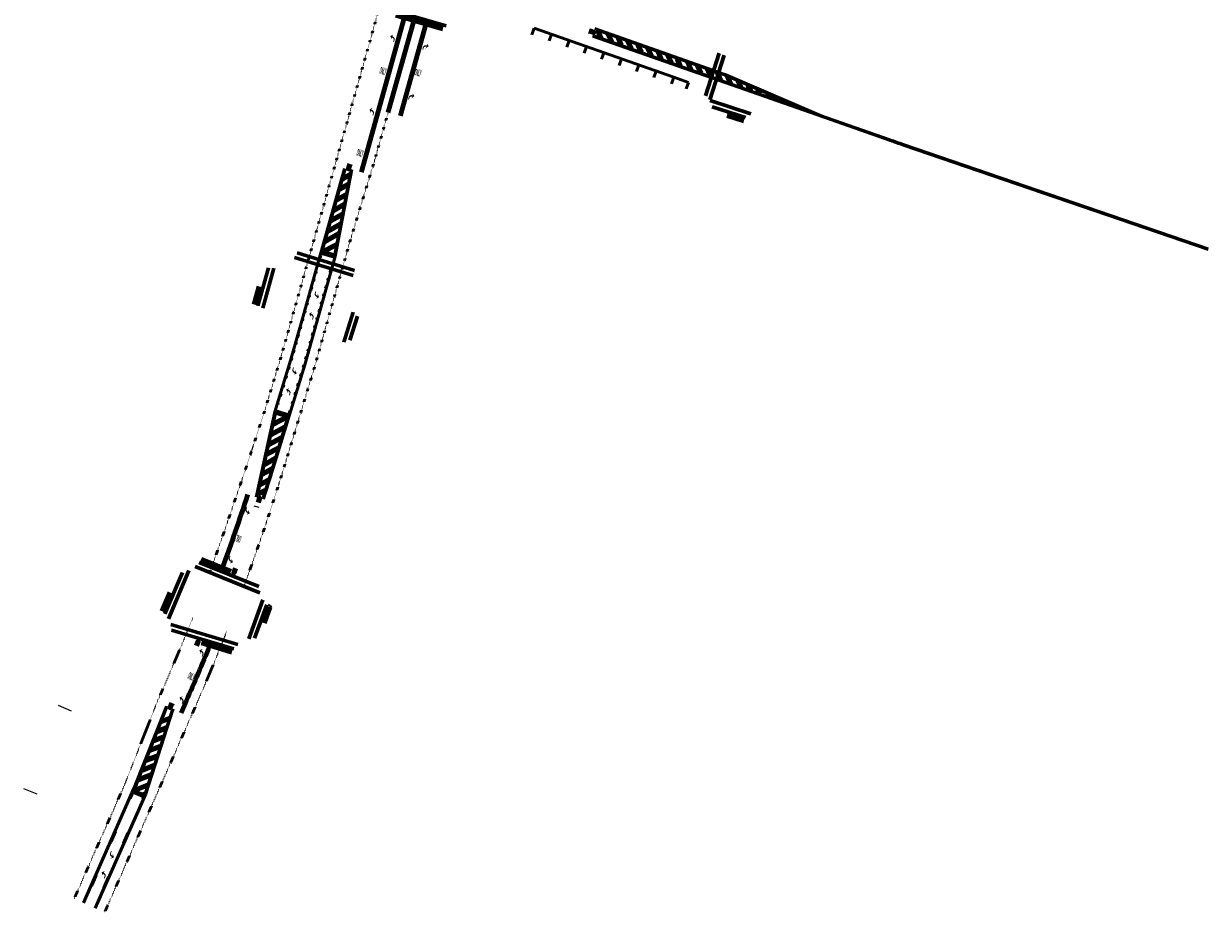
# Model space of a CAD drawing. Extents: x 386988 to 388869, y 98037 to 113648.
# Tile 1 of 8: x 387355 to 388707, y 98037 to 99051. Entities that reach past the tile are written whole.
import ezdxf
from ezdxf.enums import TextEntityAlignment as Align

# ---------------------------------------------------------------- set-up
doc = ezdxf.new("R2010")
doc.units = 0
doc.header["$MEASUREMENT"] = 0
doc.linetypes.add('PM1', pattern=[50, 0, 12.5, -37.5])
for name, color, linetype, lineweight in [('P_PATH', 2, 'Continuous', 30), ('P_PM', 7, 'Continuous', 25), ('P_PM_12_Yellow', 2, 'Continuous', 106), ('P_PM_18', 7, 'Continuous', 158), ('P_PM_4', 7, 'Continuous', 50), ('P_PM_4_Yellow', 2, 'Continuous', 50), ('P_PM_6', 7, 'Continuous', 60), ('P_PM_8', 7, 'Continuous', 80), ('P_PM_CenterLine_100', 2, 'PM1', 50), ('P_PM_LaneLine_40', 7, 'PM1', 50), ('P_PM_Text', 7, 'Continuous', 25), ('P_RW_SectionLabel', 1, 'Continuous', 25)]:
    doc.layers.add(name, color=color, linetype=linetype, lineweight=lineweight)
doc.styles.add('Style-DOT_FONT_35', font='ariblk.ttf')

# ---------------------------------------------------------------- blocks, each defined once
blk = doc.blocks.new('*U35')
at = {"layer": 'P_PM_4'}
blk.add_line((0, 8), (0, 0), dxfattribs=at)
blk = doc.blocks.new('*U36')
at = {"layer": 'P_PM_4', "lineweight": -2, "rotation": 160.6565109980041}
for p in [(387937.9, 99045.9), (387957.8, 99038.9), (387977.7, 99031.9), (387997.6, 99024.9), (388017.5, 99017.9), (388037.4, 99010.9), (388057.3, 99004), (388077.2, 98997), (388097.1, 98990)]:
    blk.add_blockref('*U35', p, dxfattribs=at)
blk = doc.blocks.new('MAT2L')
at = {"layer": 'P_PM', "linetype": 'Continuous', "lineweight": 25}
blk.add_hatch(color=7, dxfattribs=at).paths.add_polyline_path([(2, 0), (3, 0), (3, 2.6), (3, 2.5, 0.414213), (-0.3, 5.8), (-0.2, 5.8), (-0.9, 5.8), (-0.2, 8), (-3, 5.5), (-0.2, 1.9), (-0.9, 4.2), (-0.3, 4.2, -0.414216), (2, 1.9)])
blk = doc.blocks.new('MAT2-TWLTL ARROWS')
at = {"layer": 'P_RW_SectionLabel', "rotation": 180}
blk.add_blockref('MAT2L', (0, 16), dxfattribs=at)
at = {"layer": 'P_RW_SectionLabel'}
blk.add_blockref('MAT2L', (0, -15.9), dxfattribs=at)
blk = doc.blocks.new('MONLY')
at = {"layer": 'P_PM', "color": 7, "linetype": 'Continuous', "style": 'Style-DOT_FONT_35', "width": 0.16875}
blk.add_text('ONLY', height=8, dxfattribs=at).set_placement((0, 0), align=Align.MIDDLE_CENTER)
blk = doc.blocks.new('MAT2R')
at = {"layer": 'P_PM', "linetype": 'Continuous', "lineweight": 25}
blk.add_hatch(color=7, dxfattribs=at).paths.add_polyline_path([(-2, 0), (-3, 0), (-3, 2.6), (-3, 2.5, -0.414213), (0.3, 5.8), (0.2, 5.8), (0.9, 5.8), (0.2, 8), (3, 5.5), (0.2, 1.9), (0.9, 4.2), (0.3, 4.2, 0.414216), (-2, 1.9)])

msp = doc.modelspace()

# ---------------------------------------------------------------- hatches: boundary and pattern name
at = {"layer": 'P_PATH'}
h = msp.add_hatch(color=256, dxfattribs=at)
h.dxf.hatch_style = 1
h.paths.add_polyline_path([(388001.9, 99045.1), (388000.2, 99040.4), (388004.9, 99038.8, 1), (388006.6, 99043.5)], flags=17)
h.paths.add_polyline_path([(388002, 99045.6), (388001.9, 99045.1), (388006.6, 99043.5, -1), (388004.9, 99038.8), (388000.2, 99040.4), (388000.1, 99039.9), (388004.8, 99038.3, 1), (388006.8, 99043.9)])
h = msp.add_hatch(color=256, dxfattribs=at)
h.dxf.hatch_style = 1
h.paths.add_polyline_path([(387725, 98891.1), (387723.7, 98886.3, 1), (387728.5, 98885), (387729.9, 98889.8)], flags=17)
h.paths.add_polyline_path([(387725, 98891.1), (387724.6, 98891.3), (387723.2, 98886.5, 1), (387729, 98884.8), (387730.3, 98889.6), (387729.9, 98889.8), (387728.5, 98885, -1), (387723.7, 98886.3)])
h = msp.add_hatch(color=256, dxfattribs=at)
h.dxf.hatch_style = 1
h.paths.add_polyline_path([(387622.2, 98510.3, -0.000501), (387620.6, 98505.5), (387625.3, 98504, 0.0005), (387626.9, 98508.7, 1)], flags=17)
h.paths.add_polyline_path([(387621.7, 98510.4, -0.000501), (387620.1, 98505.7), (387620.6, 98505.5, 0.000501), (387622.2, 98510.3, -1), (387626.9, 98508.7, -0.0005), (387625.3, 98504), (387625.8, 98503.8, 0.0005), (387627.4, 98508.6, 1)])
h = msp.add_hatch(color=256, dxfattribs=at)
h.dxf.hatch_style = 1
h.paths.add_polyline_path([(387594.8, 98430.7, -0.000501), (387593.1, 98426, 1), (387597.8, 98424.2, 0.0005), (387599.5, 98428.9)], flags=17)
h.paths.add_polyline_path([(387594.3, 98430.8, -0.000501), (387592.6, 98426.1, 1), (387598.3, 98424.1, 0.0005), (387600, 98428.8), (387599.5, 98428.9, -0.0005), (387597.8, 98424.2, -1), (387593.1, 98426, 0.000501), (387594.8, 98430.7)])
h = msp.add_hatch(color=256, dxfattribs=at)
h.dxf.hatch_style = 1
h.paths.add_polyline_path([(387552, 98347, -0.000503), (387550.1, 98342.3), (387554.7, 98340.4, 0.000502), (387556.6, 98345.1, 1)], flags=17)
h.paths.add_polyline_path([(387551.5, 98347.1, -0.000503), (387549.6, 98342.5), (387550.1, 98342.3, 0.000503), (387552, 98347, -1), (387556.6, 98345.1, -0.000502), (387554.7, 98340.4), (387555.2, 98340.3, 0.000502), (387557.1, 98344.9, 1)])
h = msp.add_hatch(color=256, dxfattribs=at)
h.dxf.hatch_style = 1
h.paths.add_polyline_path([(387522.1, 98276.6), (387520.1, 98272, 1), (387524.7, 98270), (387526.8, 98274.6)], flags=17)
h.paths.add_polyline_path([(387521.7, 98276.8), (387519.7, 98272.2, 1), (387525.2, 98269.8), (387527.2, 98274.4), (387526.8, 98274.6), (387524.7, 98270, -1), (387520.1, 98272), (387522.1, 98276.6)])

# ---------------------------------------------------------------- linework, layer by layer
at = {"layer": 'P_PM_12_Yellow'}
for p, q in [((387657.1, 98602.7), (387639.7, 98593.6)), ((387649.7, 98578.6), (387634.7, 98570.7)), ((387653.4, 98590.6), (387637.2, 98582.1)), ((387646.1, 98566.8), (387632.2, 98559.4)), ((387642.5, 98554.9), (387629.7, 98547.9)), ((387638.9, 98543.1), (387627.3, 98536.8)), ((387634.9, 98530.2), (387624.7, 98524.9)), ((387631.1, 98518.4), (387622.3, 98513.8))]:
    msp.add_line(p, q, dxfattribs=at)
at = {"layer": 'P_PM_12_Yellow', "flags": 128}
for points in [[(388010.3, 99043.3), (388013.8, 99034.5)], [(388021.9, 99039.2), (388026, 99030.2)], [(388033.2, 99035.3), (388037.3, 99026.3)], [(388044.5, 99031.3), (388048.5, 99022.3)], [(388055.9, 99027.3), (388060, 99018.3)], [(388067.2, 99023.3), (388071.3, 99014.3)], [(388079, 99019.1), (388083, 99010.2)], [(388090, 99015.3), (388094.1, 99006.3)], [(388101, 99011.4), (388104.5, 99002.6)], [(388112.7, 99007.3), (388116.8, 98998.3)], [(388124, 99003.3), (388128, 98994.4)], [(388135.3, 98999.3), (388139.3, 98990.4)], [(388146.7, 98995.3), (388150.7, 98986.4)], [(388158.2, 98991.1), (388162, 98982.5)], [(388170.4, 98985.8), (388173.8, 98978.3)], [(388181.9, 98980.9), (388184.8, 98974.5)], [(388192.6, 98976.3), (388195.1, 98970.9)], [(388204.4, 98971.3), (388206.4, 98966.9)], [(388216.1, 98966.3), (388217.6, 98962.9)], [(388228.1, 98961.2), (388229.1, 98958.9)], [(388239.9, 98956.1), (388240.4, 98955)], [(387719, 98873.8), (387728, 98878.8)], [(387715.8, 98862.2), (387725.9, 98867.9)], [(387712.3, 98849.9), (387723.6, 98856.3)], [(387709, 98838), (387721.5, 98845.1)], [(387702.3, 98814.3), (387717.1, 98822.6)], [(387705.6, 98826.1), (387719.3, 98833.8)], [(387698.9, 98802.4), (387715, 98811.5)], [(387695.6, 98790.5), (387712.6, 98799.1)], [(387710, 98785.7), (387695.4, 98789.8)], [(387642.9, 98608.1), (387657.3, 98603.5)], [(387480.7, 98175.4), (387492.7, 98170)]]:
    msp.add_lwpolyline(points, dxfattribs=at)
at = {"layer": 'P_PM_12_Yellow', "lineweight": 106, "flags": 128}
for points in [[(387512.2, 98255), (387521.7, 98258.6)], [(387507.9, 98243.9), (387518.2, 98247.8)], [(387499.1, 98221.7), (387511.2, 98226.3)], [(387503.5, 98232.8), (387514.7, 98237.1)], [(387494.8, 98210.7), (387507.8, 98215.6)], [(387490.4, 98199.6), (387504.3, 98204.8)], [(387486, 98188.5), (387500.8, 98194.1)], [(387481, 98176.2), (387497.1, 98182.7)], [(387490.4, 98171.1), (387493.6, 98172.2)]]:
    msp.add_lwpolyline(points, dxfattribs=at)
at = {"layer": 'P_PM_18'}
for p, q in [((388158.3, 98946.5), (388177, 98940.4)), ((387618.9, 98730.7), (387624.6, 98751.2)), ((387591.6, 98426.1), (387557.8, 98439.8)), ((387558.1, 98344.9), (387593, 98334.5))]:
    msp.add_line(p, q, dxfattribs=at)
at = {"layer": 'P_PM_18', "flags": 128}
for points in [[(387780.2, 99061.1), (387833.6, 99045.4)], [(387513.5, 98380.7), (387522.5, 98402.3)], [(387636, 98385.4), (387629.4, 98367.3)]]:
    msp.add_lwpolyline(points, dxfattribs=at)
at = {"layer": 'P_PM_4'}
msp.add_line((388111.4, 98976.5), (388114.1, 98984), dxfattribs=at)
at = {"layer": 'P_PM_4', "flags": 128}
for points in [[(387937.9, 99045.9), (388097.1, 98990)], [(388097.1, 98990), (388114.1, 98984)]]:
    msp.add_lwpolyline(points, dxfattribs=at)
at = {"layer": 'P_PM_4_Yellow'}
for p, q in [((387620.7, 98510.8), (387642.1, 98608.3)), ((387622, 98512.6), (387642.9, 98608.2)), ((387493.9, 98172.7), (387524.6, 98267.7)), ((387494.7, 98172.5), (387526.1, 98269.4))]:
    msp.add_line(p, q, dxfattribs=at)
at = {"layer": 'P_PM_4_Yellow', "flags": 128}
for points in [[(388004.3, 99036.9), (388276.2, 98941.5), (388344, 98917.7, 0.001999), (388359.1, 98912.5), (388706.9, 98793.5)], [(388707.2, 98794.3), (388359.3, 98913.3, -0.001999), (388344.2, 98918.5), (388264.7, 98946.4), (388264.7, 98946.4), (388156, 98992.9), (388007.2, 99045.3)], [(387628.9, 98508.4, 0.0017), (387640, 98544), (387676, 98661.9), (387710.8, 98785.4)], [(387628.5, 98510, 0.001634), (387639.2, 98544.2), (387657.3, 98603.5)]]:
    msp.add_lwpolyline(points, format="xyb", dxfattribs=at)
for points in [[(388006.3, 99037.1), (388252.9, 98950.6), (388155.7, 98992.1), (388008.6, 99043.9)], [(387642.1, 98608.3), (387659.8, 98666.7), (387674.1, 98717.2), (387694.4, 98789.4), (387721.6, 98885.8)], [(387695.4, 98789.8), (387722.2, 98884.9)], [(387423.6, 98048.1), (387459.9, 98130.3), (387481.6, 98179.7), (387518.2, 98272.5)], [(387480.7, 98175.4), (387482.4, 98179.3), (387518.4, 98270.6)], [(387437.1, 98042.1), (387494.7, 98172.5)], [(387492.7, 98170), (387493.9, 98172.8)]]:
    msp.add_lwpolyline(points, dxfattribs=at)
at = {"layer": 'P_PM_4_Yellow', "color": 2, "flags": 128}
for points in [[(387710, 98785.6), (387728.7, 98882.6)], [(387710.8, 98785.4), (387730, 98884.6)]]:
    msp.add_lwpolyline(points, dxfattribs=at)
at = {"layer": 'P_PM_6'}
for p, q in [((388133.4, 98968.5), (388149.1, 99017.5)), ((388138.3, 98964.2), (388154.6, 99014.9)), ((388138.9, 98963.3), (388185.1, 98948.3)), ((388141.1, 98956.2), (388179.2, 98943.9)), ((387664.5, 98784.3), (387731.2, 98763.6)), ((387667.6, 98789.6), (387732.8, 98769.4)), ((387622.6, 98729.3), (387634.8, 98772.4)), ((387628.1, 98726.6), (387640.9, 98771.9)), ((387731.2, 98721.8), (387720.6, 98687.5)), ((387736.1, 98717.4), (387727.5, 98689.8)), ((387551, 98431.8), (387624.8, 98401.9)), ((387555.5, 98436.4), (387623.7, 98408.8)), ((387516.5, 98377.7), (387536.5, 98425.1)), ((387520.6, 98371.9), (387543.9, 98427.3)), ((387628.3, 98393.6), (387612.3, 98349.1)), ((387632.7, 98388.2), (387618.9, 98350)), ((387635.4, 98386.4, 1601.8), (387636.6, 98388)), ((387636.2, 98385.8, 1601.8), (387637.4, 98387.4)), ((387523.1, 98365.8), (387599.9, 98342.9)), ((387524.2, 98359.2), (387595.3, 98338))]:
    msp.add_line(p, q, dxfattribs=at)
at = {"layer": 'P_PM_6', "flags": 128}
msp.add_lwpolyline([(387740.6, 99076.8), (387837.5, 99048.4)], dxfattribs=at)
at = {"layer": 'P_PM_8', "flags": 128}
for points in [[(387740.7, 98881.6), (387789.8, 99058.2)], [(387771.1, 98949.7), (387800.8, 99055)], [(387785.5, 98945.7), (387814.8, 99050.9)]]:
    msp.add_lwpolyline(points, dxfattribs=at)
for points in [[(387582.3, 98429.9, 0.007997), (387611.3, 98513.9)], [(387535, 98264.9), (387541.2, 98278.9, 0.006846), (387568, 98342, 0.006474)]]:
    msp.add_lwpolyline(points, format="xyb", dxfattribs=at)
at = {"layer": 'P_PM_CenterLine_100', "ltscale": 0.025, "flags": 128}
for points in [[(387657.5, 98604), (387675.2, 98662.2), (387712.7, 98795.2)], [(387645.7, 98617.1), (387660.6, 98666.4), (387674.9, 98717), (387695.2, 98789.1), (387695.4, 98789.7)], [(387424.3, 98047.7), (387485.2, 98185.6)], [(387436.4, 98042.4), (387497.2, 98180.2)]]:
    msp.add_lwpolyline(points, dxfattribs=at)
at = {"layer": 'P_PM_LaneLine_40', "ltscale": 0.024809, "flags": 128}
for points in [[(387568.6, 98427.4, 0.004121), (387598.2, 98512.7, 0.004121), (387614.6, 98561.2), (387629.6, 98607), (387648.8, 98670.2), (387759.4, 99062.8), (387761.6, 99070.7)], [(387606.6, 98409.2, 0.01468), (387653.7, 98549), (387687.1, 98658.7), (387726.8, 98799.7), (387755.9, 98895.4), (387777.1, 98970.7)], [(387413, 98052.9), (387471, 98184.1), (387507.7, 98277.2), (387510.2, 98283.1, 0.009075), (387548.2, 98373.2, 0.006654)], [(387447.7, 98037.3), (387552.2, 98274, 0.008963), (387587.4, 98358.7, 0.007082)]]:
    msp.add_lwpolyline(points, format="xyb", dxfattribs=at)
at = {"layer": 'P_PM_Text'}
for p, q in [((388000.1, 99039.9), (388002, 99045.6)), ((387724.6, 98891.3), (387730.3, 98889.6)), ((387624.2, 98498.9), (387618.5, 98500.7)), ((387410, 98266.8), (387395.1, 98273.1)), ((387521.7, 98276.8), (387527.2, 98274.4)), ((387355.3, 98178.6), (387370.2, 98172.4))]:
    msp.add_line(p, q, dxfattribs=at)

# ---------------------------------------------------------------- block references
at = {"layer": 'P_PM'}
for name, p, rotation in [('MAT2L', (387775.1, 99030.8), 344.4483), ('MAT2R', (387813.1, 99020.8), 344.4482944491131), ('MONLY', (387765.5, 98997), 344.448294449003), ('MONLY', (387805.4, 98995.1), 344.4482944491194), ('MAT2R', (387796.9, 98963.9), 344.448294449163), ('MAT2L', (387751.4, 98947), 344.4482944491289), ('MONLY', (387739.3, 98903.6), 344.4482944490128), ('MAT2-TWLTL ARROWS', (387686.8, 98729.5), 344.4482944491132), ('MAT2-TWLTL ARROWS', (387660.9, 98642.8), 342.6747758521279), ('MAT2L', (387612.2, 98498.5), 161.3983803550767), ('MONLY', (387599.7, 98463.7), 160.5889503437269), ('MAT2L', (387593.2, 98442.8), 159.9263638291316), ('MAT2L', (387556.6, 98330.1), 337.403765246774), ('MONLY', (387546.7, 98306.4), 336.8131121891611), ('MAT2L', (387533.8, 98276.2), 336.1851186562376), ('MAT2-TWLTL ARROWS', (387451.3, 98091.4), 336.2879957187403)]:
    msp.add_blockref(name, p, dxfattribs=dict(at, rotation=rotation))
at = {"layer": 'P_PM_4'}
msp.add_blockref('*U36', (0, 0), dxfattribs=at)

doc.saveas('drawing.dxf')
